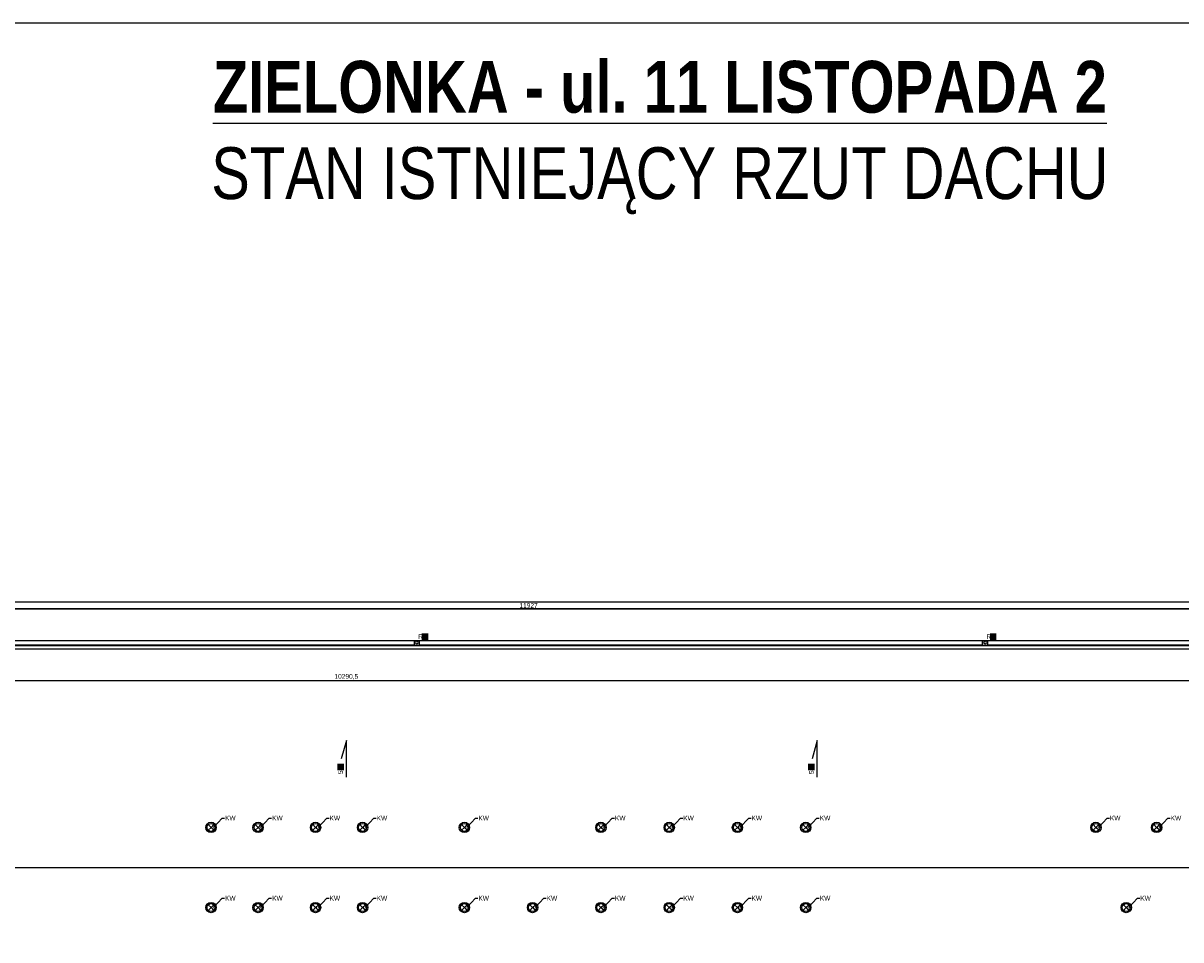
# Model space of a CAD drawing. Header units: millimetres. Extents: x 59331 to 112314, y -16110 to 34390.
# Tile 106 of 198: x 64248 to 69165, y 13498 to 17390. Entities that reach past the tile are written whole.
import ezdxf
from ezdxf import colors
from ezdxf.entities.mleader import LeaderData, LeaderLine
from ezdxf.math import Vec2, Vec3

# ---------------------------------------------------------------- set-up
doc = ezdxf.new("R2010")
doc.units = ezdxf.units.MM
doc.set_wipeout_variables(frame=1)
doc.layers.get('DEFPOINTS').update_dxf_attribs({"lineweight": 9})
for name, color, linetype in [('_HSA_OPIS', 43, 'Continuous'), ('_HSA_WIDOKOWE', 1, 'Continuous'), ('_HSA_WIDOKOWE_CIENKIE', 8, 'Continuous'), ('_HSA_WYM_100', 141, 'Continuous'), ('_HSA_ŚCIANY_CIENKIE', 2, 'Continuous')]:
    doc.layers.add(name, color=color, linetype=linetype)
doc.layers.add('_HSA_POMOC_GRAFICZNE', color=7, linetype='Continuous', plot=False)
doc.layers.add('_HSA_UWAGI', color=50, linetype='Continuous', plot=False)
doc.styles.add('ARIAL 08', font='Arial.ttf', dxfattribs={"width": 0.8})
doc.styles.add('ARIAL_100', font='Arial.ttf', dxfattribs={"width": 0.8, "height": 20})
doc.dimstyles.new('WYM_WEWN_100', dxfattribs={"dimtxt": 20, "dimasz": 2, "dimexe": 10, "dimexo": 0, "dimgap": 4, "dimtad": 1, "dimdec": 1, "dimrnd": 0.1, "dimtxsty": 'ARIAL_100', "dimblk": 'Wym-03', "dimcen": 0, "dimdle": 10, "dimse1": 1, "dimse2": 1, "dimclrt": 256, "dimazin": 2, "dimtfac": 1, "dimtdec": 1, "dimtix": 1, "dimtmove": 2, "dimatfit": 0, "dimfxl": 1, "dimtolj": 1, "dimtzin": 0, "dimarcsym": 0})

# ---------------------------------------------------------------- blocks, each defined once
blk = doc.blocks.new('*U369')
blk.add_wipeout([(-16.7, 0), (0, 0), (0, -10290.5), (-16.7, -10290.5)])
for p, q in [((-15, 0), (-15, -10290.5)), ((0, 0), (0, -10290.5))]:
    blk.add_line(p, q)
at = {"layer": '_HSA_WIDOKOWE_CIENKIE'}
blk.add_line((-16.7, 0), (-16.7, -10290.5), dxfattribs=at)
blk = doc.blocks.new('A$Cc00aeabc')
blk.add_wipeout([(-21.4, 20), (0, 20), (0, 0), (-21.4, 0)])
blk.add_lwpolyline([(-21.4, 0), (0, 0), (0, 20), (-21.4, 20)], close=True)
at = {"layer": '_HSA_WIDOKOWE'}
blk.add_circle((-9, 10), 6, dxfattribs=at)
blk = doc.blocks.new('_DotSmall')
at = {"color": 0, "linetype": 'ByBlock', "const_width": 0.5}
blk.add_lwpolyline([(-0.0625, 0, 1), (0.0625, 0, 1)], format="xyb", close=True, dxfattribs=at)
blk = doc.blocks.new('A$C2ac47d66')
at = {"ltscale": 10}
for q in [(-12, 12), (-12, -12), (12, 12), (12, -12)]:
    blk.add_line((0, 0), q, dxfattribs=at)
for radius in [22, 17]:
    blk.add_circle((0, 0), radius, dxfattribs=at)
blk = doc.blocks.new('Wym-03')
for p, q in [((-4, 0), (4, 0)), ((0, 4), (0, -4))]:
    blk.add_line(p, q)
blk.add_lwpolyline([(-2.8, -2.8, 0.8, 0.8, 0), (2.8, 2.8, 0.05, 0.05, 0)], format="xyseb")
blk = doc.blocks.new('*D503')
at = {"layer": '_HSA_WYM_100', "color": 0, "lineweight": -2, "transparency": 16777216}
blk.add_line((72356.2, 14903.5), (60433.3, 14903.5), dxfattribs=at)
at = {"layer": 'DEFPOINTS', "color": 0, "transparency": 16777216}
for p in [(60431.3, 14903.5), (60431.3, 14753.5), (72358.2, 14753.5)]:
    blk.add_point(p, dxfattribs=at)
at = {"layer": '_HSA_WYM_100', "color": 0, "lineweight": -2, "transparency": 16777216, "xscale": 2, "yscale": 2, "zscale": 2}
for p, rotation in [((60431.3, 14903.5), 179.9999999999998), ((72358.2, 14903.5), 359.9999999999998)]:
    blk.add_blockref('Wym-03', p, dxfattribs=dict(at, rotation=rotation))
at = {"layer": '_HSA_WYM_100', "transparency": 16777216, "insert": (66394.8, 14917.7), "char_height": 20, "attachment_point": 5, "style": 'ARIAL_100'}
blk.add_mtext('\\A1;11927', dxfattribs=at)
blk = doc.blocks.new('*D831')
at = {"layer": '_HSA_WYM_100', "color": 0, "lineweight": -2, "transparency": 16777216}
blk.add_line((60477.3, 14599), (70763.8, 14599), dxfattribs=at)
at = {"layer": 'DEFPOINTS', "color": 0, "transparency": 16777216}
for p in [(60475.3, 14732.5), (70765.8, 14732.5), (70765.8, 14599)]:
    blk.add_point(p, dxfattribs=at)
at = {"layer": '_HSA_WYM_100', "color": 0, "lineweight": -2, "transparency": 16777216, "xscale": 2, "yscale": 2, "zscale": 2}
for p, rotation in [((60475.3, 14599), 179.9999999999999), ((70765.8, 14599), 359.9999999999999)]:
    blk.add_blockref('Wym-03', p, dxfattribs=dict(at, rotation=rotation))
at = {"layer": '_HSA_WYM_100', "transparency": 16777216, "insert": (65620.6, 14615), "char_height": 20, "attachment_point": 5, "style": 'ARIAL_100'}
blk.add_mtext('\\A1;10290,5', dxfattribs=at)

msp = doc.modelspace()

# ---------------------------------------------------------------- linework, layer by layer
at = {"layer": '_HSA_OPIS'}
for points in [[(65620.58, 14189.16), (65620.58, 14345.16), (65599.02, 14267.16)], [(67620.58, 14189.16), (67620.58, 14345.16), (67599.02, 14267.16)]]:
    msp.add_lwpolyline(points, dxfattribs=at)
at = {"layer": '_HSA_WIDOKOWE', "ltscale": 0.5}
msp.add_line((60475.33, 14768.53), (70765.83, 14768.53), dxfattribs=at)
at = {"layer": '_HSA_WIDOKOWE'}
msp.add_line((70765.83, 13803.64), (60475.33, 13803.64), dxfattribs=at)

# ---------------------------------------------------------------- block references
at = {"layer": '_HSA_WIDOKOWE_CIENKIE', "ltscale": 10}
for p in [(65045.81, 13975.41), (65245.81, 13975.41), (65489.81, 13975.41), (65689.81, 13975.41), (66121.84, 13975.41), (66701.84, 13975.41), (66991.84, 13975.41), (67281.84, 13975.41), (67571.84, 13975.41), (68804.06, 13975.41), (69062.15, 13975.41), (65045.81, 13635.2), (65245.81, 13635.2), (65489.81, 13635.2), (65689.81, 13635.2), (66121.84, 13635.2), (66411.84, 13635.2), (66701.84, 13635.2), (66991.84, 13635.2), (67281.84, 13635.2), (67571.84, 13635.2), (68933.1, 13635.2)]:
    msp.add_blockref('A$C2ac47d66', p, dxfattribs=at)

# ---------------------------------------------------------------- texts
at = {"layer": '_HSA_OPIS', "char_height": 20, "attachment_point": 3, "rotation": 90, "style": 'ARIAL_100', "bg_fill": 1, "box_fill_scale": 1.2, "bg_fill_color": 256, "bg_fill_true_color": 16777214, "bg_fill_transparency": 0}
for insert in [(65586.02, 14242), (67586.02, 14242)]:
    msp.add_mtext_dynamic_manual_height_columns('5%', width=20, gutter_width=15, heights=[0], dxfattribs=dict(at, insert=insert))
at = {"layer": '_HSA_POMOC_GRAFICZNE', "ltscale": 0.5, "insert": (63715.61, 17230.32), "char_height": 220, "width": 6473.0864, "attachment_point": 1, "style": 'ARIAL 08'}
msp.add_mtext('\\pxqc;{\\fArial|b1|i0|c238|p34;\\L\\C0;ZIELONKA - ul. 11 LISTOPADA 2\\P\\fArial|b0|i0|c238|p34;\\lSTAN ISTNIEJĄCY RZUT DACHU}', dxfattribs=at)

# ---------------------------------------------------------------- leaders
at = {"layer": '_HSA_OPIS'}
ml = msp.add_multileader_mtext('Standard', dxfattribs=at)
ml.set_content('KW', color=256, style='ARIAL_100')
ml.set_leader_properties()
ml.set_arrow_properties(name='DOTSMALL')
ml.build(insert=Vec2(0, 0))
ml.multileader.update_dxf_attribs({"dogleg_length": 10, "arrow_head_size": 25})
ctx = ml.context
ctx.base_point, ctx.char_height, ctx.arrow_head_size, ctx.plane_origin = Vec3(65103.33, 14015.21), 20, 25, Vec3(65830.79, 14886.62)
notes = []
notes.append((ctx, [(0, (1, 1, 0), (65093.33, 14015.21), (1, 0), 10, [(0, [(65056.44, 13975.46)], 0, [])])]))
ctx.mtext.insert, ctx.mtext.rotation, ctx.mtext.width = Vec3(65105.33, 14025.21), -6.2831853, 20
ml = msp.add_multileader_mtext('Standard', dxfattribs=at)
ml.set_content('KW', color=256, style='ARIAL_100')
ml.set_leader_properties()
ml.set_arrow_properties(name='DOTSMALL')
ml.build(insert=Vec2(0, 0))
ml.multileader.update_dxf_attribs({"dogleg_length": 10, "arrow_head_size": 25})
ctx = ml.context
ctx.base_point, ctx.char_height, ctx.arrow_head_size, ctx.plane_origin = Vec3(65303.33, 14015.21), 20, 25, Vec3(66030.79, 14886.62)
notes.append((ctx, [(0, (1, 1, 0), (65293.33, 14015.21), (1, 0), 10, [(0, [(65256.44, 13975.46)], 0, [])])]))
ctx.mtext.insert, ctx.mtext.rotation, ctx.mtext.width = Vec3(65305.33, 14025.21), -6.2831853, 20
ml = msp.add_multileader_mtext('Standard', dxfattribs=at)
ml.set_content('KW', color=256, style='ARIAL_100')
ml.set_leader_properties()
ml.set_arrow_properties(name='DOTSMALL')
ml.build(insert=Vec2(0, 0))
ml.multileader.update_dxf_attribs({"dogleg_length": 10, "arrow_head_size": 25})
ctx = ml.context
ctx.base_point, ctx.char_height, ctx.arrow_head_size, ctx.plane_origin = Vec3(65547.33, 14015.21), 20, 25, Vec3(66274.79, 14886.62)
notes.append((ctx, [(0, (1, 1, 0), (65537.33, 14015.21), (1, 0), 10, [(0, [(65500.44, 13975.46)], 0, [])])]))
ctx.mtext.insert, ctx.mtext.rotation, ctx.mtext.width = Vec3(65549.33, 14025.21), -6.2831853, 20
ml = msp.add_multileader_mtext('Standard', dxfattribs=at)
ml.set_content('KW', color=256, style='ARIAL_100')
ml.set_leader_properties()
ml.set_arrow_properties(name='DOTSMALL')
ml.build(insert=Vec2(0, 0))
ml.multileader.update_dxf_attribs({"dogleg_length": 10, "arrow_head_size": 25})
ctx = ml.context
ctx.base_point, ctx.char_height, ctx.arrow_head_size, ctx.plane_origin = Vec3(65747.33, 14015.21), 20, 25, Vec3(66474.79, 14886.62)
notes.append((ctx, [(0, (1, 1, 0), (65737.33, 14015.21), (1, 0), 10, [(0, [(65700.44, 13975.46)], 0, [])])]))
ctx.mtext.insert, ctx.mtext.rotation, ctx.mtext.width = Vec3(65749.33, 14025.21), -6.2831853, 20
ml = msp.add_multileader_mtext('Standard', dxfattribs=at)
ml.set_content('KW', color=256, style='ARIAL_100')
ml.set_leader_properties()
ml.set_arrow_properties(name='DOTSMALL')
ml.build(insert=Vec2(0, 0))
ml.multileader.update_dxf_attribs({"dogleg_length": 10, "arrow_head_size": 25})
ctx = ml.context
ctx.base_point, ctx.char_height, ctx.arrow_head_size, ctx.plane_origin = Vec3(66179.36, 14015.21), 20, 25, Vec3(66906.83, 14886.62)
notes.append((ctx, [(0, (1, 1, 0), (66169.36, 14015.21), (1, 0), 10, [(0, [(66132.47, 13975.46)], 0, [])])]))
ctx.mtext.insert, ctx.mtext.rotation, ctx.mtext.width = Vec3(66181.36, 14025.21), -6.2831853, 20
ml = msp.add_multileader_mtext('Standard', dxfattribs=at)
ml.set_content('KW', color=256, style='ARIAL_100')
ml.set_leader_properties()
ml.set_arrow_properties(name='DOTSMALL')
ml.build(insert=Vec2(0, 0))
ml.multileader.update_dxf_attribs({"dogleg_length": 10, "arrow_head_size": 25})
ctx = ml.context
ctx.base_point, ctx.char_height, ctx.arrow_head_size, ctx.plane_origin = Vec3(66759.36, 14015.21), 20, 25, Vec3(67486.83, 14886.62)
notes.append((ctx, [(0, (1, 1, 0), (66749.36, 14015.21), (1, 0), 10, [(0, [(66712.47, 13975.46)], 0, [])])]))
ctx.mtext.insert, ctx.mtext.rotation, ctx.mtext.width = Vec3(66761.36, 14025.21), -6.2831853, 20
ml = msp.add_multileader_mtext('Standard', dxfattribs=at)
ml.set_content('KW', color=256, style='ARIAL_100')
ml.set_leader_properties()
ml.set_arrow_properties(name='DOTSMALL')
ml.build(insert=Vec2(0, 0))
ml.multileader.update_dxf_attribs({"dogleg_length": 10, "arrow_head_size": 25})
ctx = ml.context
ctx.base_point, ctx.char_height, ctx.arrow_head_size, ctx.plane_origin = Vec3(67049.36, 14015.21), 20, 25, Vec3(67776.83, 14886.62)
notes.append((ctx, [(0, (1, 1, 0), (67039.36, 14015.21), (1, 0), 10, [(0, [(67002.47, 13975.46)], 0, [])])]))
ctx.mtext.insert, ctx.mtext.rotation, ctx.mtext.width = Vec3(67051.36, 14025.21), -6.2831853, 20
ml = msp.add_multileader_mtext('Standard', dxfattribs=at)
ml.set_content('KW', color=256, style='ARIAL_100')
ml.set_leader_properties()
ml.set_arrow_properties(name='DOTSMALL')
ml.build(insert=Vec2(0, 0))
ml.multileader.update_dxf_attribs({"dogleg_length": 10, "arrow_head_size": 25})
ctx = ml.context
ctx.base_point, ctx.char_height, ctx.arrow_head_size, ctx.plane_origin = Vec3(67339.36, 14015.21), 20, 25, Vec3(68066.83, 14886.62)
notes.append((ctx, [(0, (1, 1, 0), (67329.36, 14015.21), (1, 0), 10, [(0, [(67292.47, 13975.46)], 0, [])])]))
ctx.mtext.insert, ctx.mtext.rotation, ctx.mtext.width = Vec3(67341.36, 14025.21), -6.2831853, 20
ml = msp.add_multileader_mtext('Standard', dxfattribs=at)
ml.set_content('KW', color=256, style='ARIAL_100')
ml.set_leader_properties()
ml.set_arrow_properties(name='DOTSMALL')
ml.build(insert=Vec2(0, 0))
ml.multileader.update_dxf_attribs({"dogleg_length": 10, "arrow_head_size": 25})
ctx = ml.context
ctx.base_point, ctx.char_height, ctx.arrow_head_size, ctx.plane_origin = Vec3(67629.36, 14015.21), 20, 25, Vec3(68356.83, 14886.62)
notes.append((ctx, [(0, (1, 1, 0), (67619.36, 14015.21), (1, 0), 10, [(0, [(67582.47, 13975.46)], 0, [])])]))
ctx.mtext.insert, ctx.mtext.rotation, ctx.mtext.width = Vec3(67631.36, 14025.21), -6.2831853, 20
ml = msp.add_multileader_mtext('Standard', dxfattribs=at)
ml.set_content('KW', color=256, style='ARIAL_100')
ml.set_leader_properties()
ml.set_arrow_properties(name='DOTSMALL')
ml.build(insert=Vec2(0, 0))
ml.multileader.update_dxf_attribs({"dogleg_length": 10, "arrow_head_size": 25})
ctx = ml.context
ctx.base_point, ctx.char_height, ctx.arrow_head_size, ctx.plane_origin = Vec3(68861.58, 14015.21), 20, 25, Vec3(69589.04, 14886.62)
notes.append((ctx, [(0, (1, 1, 0), (68851.58, 14015.21), (1, 0), 10, [(0, [(68814.69, 13975.46)], 0, [])])]))
ctx.mtext.insert, ctx.mtext.rotation, ctx.mtext.width = Vec3(68863.58, 14025.21), -6.2831853, 20
ml = msp.add_multileader_mtext('Standard', dxfattribs=at)
ml.set_content('KW', color=256, style='ARIAL_100')
ml.set_leader_properties()
ml.set_arrow_properties(name='DOTSMALL')
ml.build(insert=Vec2(0, 0))
ml.multileader.update_dxf_attribs({"dogleg_length": 10, "arrow_head_size": 25})
ctx = ml.context
ctx.base_point, ctx.char_height, ctx.arrow_head_size, ctx.plane_origin = Vec3(69119.67, 14015.21), 20, 25, Vec3(69847.13, 14886.62)
notes.append((ctx, [(0, (1, 1, 0), (69109.67, 14015.21), (1, 0), 10, [(0, [(69072.78, 13975.46)], 0, [])])]))
ctx.mtext.insert, ctx.mtext.rotation, ctx.mtext.width = Vec3(69121.67, 14025.21), -6.2831853, 20
ml = msp.add_multileader_mtext('Standard', dxfattribs=at)
ml.set_content('KW', color=256, style='ARIAL_100')
ml.set_leader_properties()
ml.set_arrow_properties(name='DOTSMALL')
ml.build(insert=Vec2(0, 0))
ml.multileader.update_dxf_attribs({"dogleg_length": 10, "arrow_head_size": 25})
ctx = ml.context
ctx.base_point, ctx.char_height, ctx.arrow_head_size, ctx.plane_origin = Vec3(65103.33, 13674.99), 20, 25, Vec3(65830.79, 14546.4)
notes.append((ctx, [(0, (1, 1, 0), (65093.33, 13674.99), (1, 0), 10, [(0, [(65056.44, 13635.24)], 0, [])])]))
ctx.mtext.insert, ctx.mtext.rotation, ctx.mtext.width = Vec3(65105.33, 13684.99), -6.2831853, 20
ml = msp.add_multileader_mtext('Standard', dxfattribs=at)
ml.set_content('KW', color=256, style='ARIAL_100')
ml.set_leader_properties()
ml.set_arrow_properties(name='DOTSMALL')
ml.build(insert=Vec2(0, 0))
ml.multileader.update_dxf_attribs({"dogleg_length": 10, "arrow_head_size": 25})
ctx = ml.context
ctx.base_point, ctx.char_height, ctx.arrow_head_size, ctx.plane_origin = Vec3(65303.33, 13674.99), 20, 25, Vec3(66030.79, 14546.4)
notes.append((ctx, [(0, (1, 1, 0), (65293.33, 13674.99), (1, 0), 10, [(0, [(65256.44, 13635.24)], 0, [])])]))
ctx.mtext.insert, ctx.mtext.rotation, ctx.mtext.width = Vec3(65305.33, 13684.99), -6.2831853, 20
ml = msp.add_multileader_mtext('Standard', dxfattribs=at)
ml.set_content('KW', color=256, style='ARIAL_100')
ml.set_leader_properties()
ml.set_arrow_properties(name='DOTSMALL')
ml.build(insert=Vec2(0, 0))
ml.multileader.update_dxf_attribs({"dogleg_length": 10, "arrow_head_size": 25})
ctx = ml.context
ctx.base_point, ctx.char_height, ctx.arrow_head_size, ctx.plane_origin = Vec3(65547.33, 13674.99), 20, 25, Vec3(66274.79, 14546.4)
notes.append((ctx, [(0, (1, 1, 0), (65537.33, 13674.99), (1, 0), 10, [(0, [(65500.44, 13635.24)], 0, [])])]))
ctx.mtext.insert, ctx.mtext.rotation, ctx.mtext.width = Vec3(65549.33, 13684.99), -6.2831853, 20
ml = msp.add_multileader_mtext('Standard', dxfattribs=at)
ml.set_content('KW', color=256, style='ARIAL_100')
ml.set_leader_properties()
ml.set_arrow_properties(name='DOTSMALL')
ml.build(insert=Vec2(0, 0))
ml.multileader.update_dxf_attribs({"dogleg_length": 10, "arrow_head_size": 25})
ctx = ml.context
ctx.base_point, ctx.char_height, ctx.arrow_head_size, ctx.plane_origin = Vec3(65747.33, 13674.99), 20, 25, Vec3(66474.79, 14546.4)
notes.append((ctx, [(0, (1, 1, 0), (65737.33, 13674.99), (1, 0), 10, [(0, [(65700.44, 13635.24)], 0, [])])]))
ctx.mtext.insert, ctx.mtext.rotation, ctx.mtext.width = Vec3(65749.33, 13684.99), -6.2831853, 20
ml = msp.add_multileader_mtext('Standard', dxfattribs=at)
ml.set_content('KW', color=256, style='ARIAL_100')
ml.set_leader_properties()
ml.set_arrow_properties(name='DOTSMALL')
ml.build(insert=Vec2(0, 0))
ml.multileader.update_dxf_attribs({"dogleg_length": 10, "arrow_head_size": 25})
ctx = ml.context
ctx.base_point, ctx.char_height, ctx.arrow_head_size, ctx.plane_origin = Vec3(66179.36, 13674.99), 20, 25, Vec3(66906.83, 14546.4)
notes.append((ctx, [(0, (1, 1, 0), (66169.36, 13674.99), (1, 0), 10, [(0, [(66132.47, 13635.24)], 0, [])])]))
ctx.mtext.insert, ctx.mtext.rotation, ctx.mtext.width = Vec3(66181.36, 13684.99), -6.2831853, 20
ml = msp.add_multileader_mtext('Standard', dxfattribs=at)
ml.set_content('KW', color=256, style='ARIAL_100')
ml.set_leader_properties()
ml.set_arrow_properties(name='DOTSMALL')
ml.build(insert=Vec2(0, 0))
ml.multileader.update_dxf_attribs({"dogleg_length": 10, "arrow_head_size": 25})
ctx = ml.context
ctx.base_point, ctx.char_height, ctx.arrow_head_size, ctx.plane_origin = Vec3(66469.36, 13674.99), 20, 25, Vec3(67196.83, 14546.4)
notes.append((ctx, [(0, (1, 1, 0), (66459.36, 13674.99), (1, 0), 10, [(0, [(66422.47, 13635.24)], 0, [])])]))
ctx.mtext.insert, ctx.mtext.rotation, ctx.mtext.width = Vec3(66471.36, 13684.99), -6.2831853, 20
ml = msp.add_multileader_mtext('Standard', dxfattribs=at)
ml.set_content('KW', color=256, style='ARIAL_100')
ml.set_leader_properties()
ml.set_arrow_properties(name='DOTSMALL')
ml.build(insert=Vec2(0, 0))
ml.multileader.update_dxf_attribs({"dogleg_length": 10, "arrow_head_size": 25})
ctx = ml.context
ctx.base_point, ctx.char_height, ctx.arrow_head_size, ctx.plane_origin = Vec3(66759.36, 13674.99), 20, 25, Vec3(67486.83, 14546.4)
notes.append((ctx, [(0, (1, 1, 0), (66749.36, 13674.99), (1, 0), 10, [(0, [(66712.47, 13635.24)], 0, [])])]))
ctx.mtext.insert, ctx.mtext.rotation, ctx.mtext.width = Vec3(66761.36, 13684.99), -6.2831853, 20
ml = msp.add_multileader_mtext('Standard', dxfattribs=at)
ml.set_content('KW', color=256, style='ARIAL_100')
ml.set_leader_properties()
ml.set_arrow_properties(name='DOTSMALL')
ml.build(insert=Vec2(0, 0))
ml.multileader.update_dxf_attribs({"dogleg_length": 10, "arrow_head_size": 25})
ctx = ml.context
ctx.base_point, ctx.char_height, ctx.arrow_head_size, ctx.plane_origin = Vec3(67049.36, 13674.99), 20, 25, Vec3(67776.83, 14546.4)
notes.append((ctx, [(0, (1, 1, 0), (67039.36, 13674.99), (1, 0), 10, [(0, [(67002.47, 13635.24)], 0, [])])]))
ctx.mtext.insert, ctx.mtext.rotation, ctx.mtext.width = Vec3(67051.36, 13684.99), -6.2831853, 20
ml = msp.add_multileader_mtext('Standard', dxfattribs=at)
ml.set_content('KW', color=256, style='ARIAL_100')
ml.set_leader_properties()
ml.set_arrow_properties(name='DOTSMALL')
ml.build(insert=Vec2(0, 0))
ml.multileader.update_dxf_attribs({"dogleg_length": 10, "arrow_head_size": 25})
ctx = ml.context
ctx.base_point, ctx.char_height, ctx.arrow_head_size, ctx.plane_origin = Vec3(67339.36, 13674.99), 20, 25, Vec3(68066.83, 14546.4)
notes.append((ctx, [(0, (1, 1, 0), (67329.36, 13674.99), (1, 0), 10, [(0, [(67292.47, 13635.24)], 0, [])])]))
ctx.mtext.insert, ctx.mtext.rotation, ctx.mtext.width = Vec3(67341.36, 13684.99), -6.2831853, 20
ml = msp.add_multileader_mtext('Standard', dxfattribs=at)
ml.set_content('KW', color=256, style='ARIAL_100')
ml.set_leader_properties()
ml.set_arrow_properties(name='DOTSMALL')
ml.build(insert=Vec2(0, 0))
ml.multileader.update_dxf_attribs({"dogleg_length": 10, "arrow_head_size": 25})
ctx = ml.context
ctx.base_point, ctx.char_height, ctx.arrow_head_size, ctx.plane_origin = Vec3(67629.36, 13674.99), 20, 25, Vec3(68356.83, 14546.4)
notes.append((ctx, [(0, (1, 1, 0), (67619.36, 13674.99), (1, 0), 10, [(0, [(67582.47, 13635.24)], 0, [])])]))
ctx.mtext.insert, ctx.mtext.rotation, ctx.mtext.width = Vec3(67631.36, 13684.99), -6.2831853, 20
ml = msp.add_multileader_mtext('Standard', dxfattribs=at)
ml.set_content('KW', color=256, style='ARIAL_100')
ml.set_leader_properties()
ml.set_arrow_properties(name='DOTSMALL')
ml.build(insert=Vec2(0, 0))
ml.multileader.update_dxf_attribs({"dogleg_length": 10, "arrow_head_size": 25})
ctx = ml.context
ctx.base_point, ctx.char_height, ctx.arrow_head_size, ctx.plane_origin = Vec3(68990.62, 13674.99), 20, 25, Vec3(69718.09, 14546.4)
notes.append((ctx, [(0, (1, 1, 0), (68980.62, 13674.99), (1, 0), 10, [(0, [(68943.73, 13635.24)], 0, [])])]))
ctx.mtext.insert, ctx.mtext.rotation, ctx.mtext.width = Vec3(68992.62, 13684.99), -6.2831853, 20
for ctx, leaders in notes:
    for number, flags, end, landing, length, lines in leaders:
        leader = LeaderData()
        leader.index, (leader.has_last_leader_line, leader.has_dogleg_vector, leader.attachment_direction) = number, flags
        leader.last_leader_point, leader.dogleg_vector, leader.dogleg_length = Vec3(end), Vec3(landing), length
        for number, points, colour, breaks in lines:
            line = LeaderLine()
            line.index, line.vertices, line.color, line.breaks = number, Vec3.list(points), colors.encode_raw_color(colour), breaks
            leader.lines.append(line)
        ctx.leaders.append(leader)

# ---------------------------------------------------------------- next in the draw order: block references
at = {"layer": '_HSA_WIDOKOWE', "xscale": -1, "rotation": 90}
msp.add_blockref('*U369', (60475.33, 14733.46), dxfattribs=at)

# ---------------------------------------------------------------- next in the draw order: linework, layer by layer
at = {"layer": '_HSA_ŚCIANY_CIENKIE', "ltscale": 10}
msp.add_line((70765.83, 14732.46), (60475.33, 14732.46), dxfattribs=at)

# ---------------------------------------------------------------- next in the draw order: block references
at = {"layer": '_HSA_WIDOKOWE_CIENKIE', "ltscale": 10, "xscale": -1, "rotation": 270}
for p in [(65910.33, 14769.84), (68323.14, 14769.84)]:
    msp.add_blockref('A$Cc00aeabc', p, dxfattribs=at)

# ---------------------------------------------------------------- next in the draw order: linework, layer by layer
at = {"layer": '_HSA_POMOC_GRAFICZNE'}
msp.add_lwpolyline([(59331.33, 9390.48), (74831.33, 9390.48), (74831.33, 17390.48), (59331.33, 17390.48)], close=True, dxfattribs=at)
at = {"layer": '_HSA_UWAGI'}
for points in [[(60251.33, 14933.53), (72538.19, 14933.53), (72538.19, 10847.42), (60251.33, 10847.42)], [(60281.33, 14903.53), (72508.19, 14903.53), (72508.19, 10877.42), (60281.33, 10877.42)]]:
    msp.add_lwpolyline(points, close=True, dxfattribs=at)

# ---------------------------------------------------------------- next in the draw order: texts
at = {"layer": '_HSA_OPIS', "char_height": 20, "attachment_point": 3, "style": 'ARIAL_100', "bg_fill": 1, "box_fill_scale": 1.2, "bg_fill_color": 256, "bg_fill_true_color": 16777214, "bg_fill_transparency": 0}
for insert in [(65964.86, 14795.03), (68377.68, 14795.03)]:
    msp.add_mtext_dynamic_manual_height_columns('RS', width=20, gutter_width=15, heights=[0], dxfattribs=dict(at, insert=insert))

# ---------------------------------------------------------------- next in the draw order: dimensions: what is measured, and where the dimension line sits
at = {"layer": '_HSA_WYM_100'}
for p1, p2, distance, picture, middle in [((72358.19, 14753.53), (60431.33, 14753.53), -150, '*D503', (66394.76, 14917.74)), ((60475.33, 14732.46), (70765.83, 14732.46), -133.49, '*D831', (65620.58, 14614.99))]:
    dim = msp.add_aligned_dim(p1=p1, p2=p2, distance=distance, dimstyle='WYM_WEWN_100', override={"dimrnd": 0.5}, dxfattribs=at)
    dim.commit()
    dim.dimension.update_dxf_attribs({"geometry": picture, "text_midpoint": middle})

doc.saveas('drawing.dxf')
